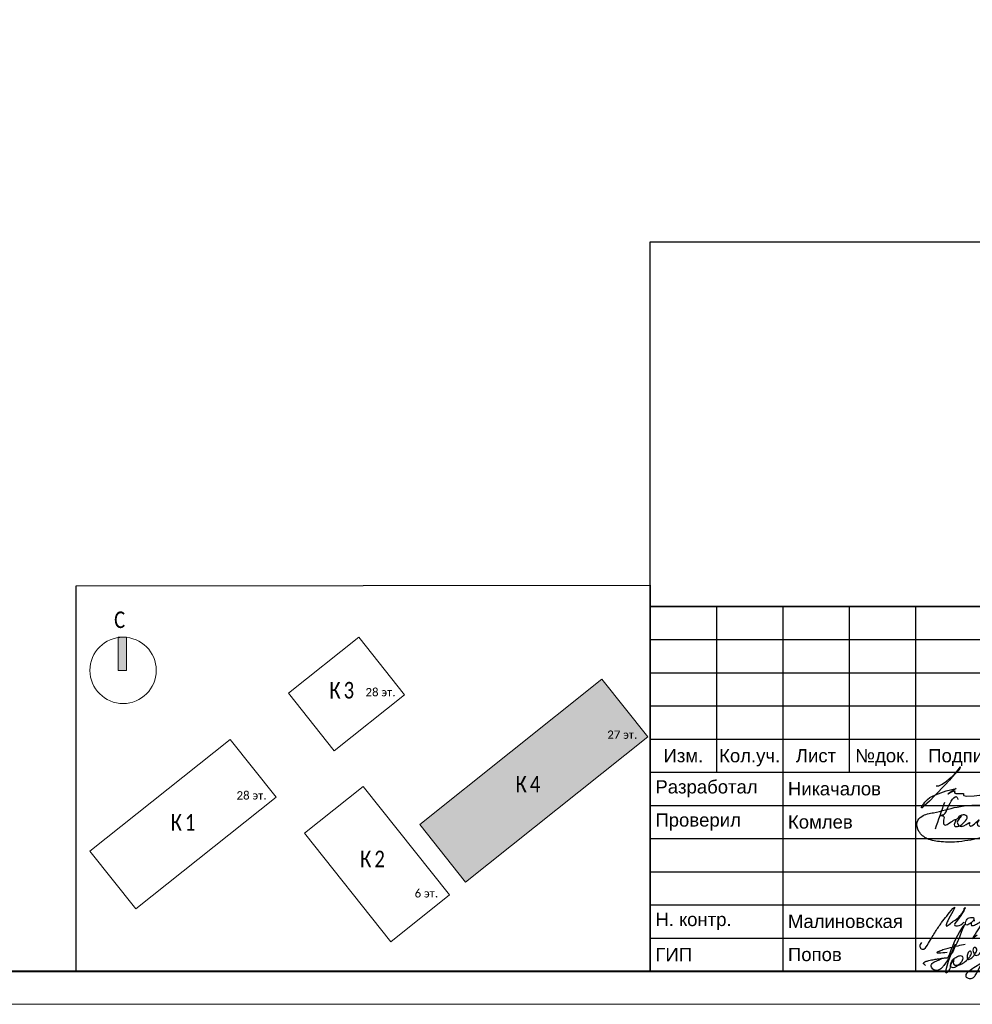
# Model space of a CAD drawing. Header units: millimetres. Extents: x -816133 to 919604, y 87941 to 147341.
# Tile 4 of 256: x -760546 to -746175, y 87941 to 102791. Entities that reach past the tile are written whole.
import ezdxf
from ezdxf.enums import TextEntityAlignment as Align

# ---------------------------------------------------------------- set-up
doc = ezdxf.new("R2010")
doc.units = ezdxf.units.MM
doc.layers.get('Defpoints').update_dxf_attribs({"color": 252})
for name, color, linetype, lineweight in [('DB CP Оформление', 7, 'Continuous', 25), ('Рамка', 7, 'Continuous', 18), ('Типовые аннотации', 252, 'Continuous', 5)]:
    doc.layers.add(name, color=color, linetype=linetype, lineweight=lineweight)
doc.layers.add('DB CP Подписи', color=7, linetype='Continuous', lineweight=25, true_color=0x0a45f5)
doc.layers.add('формат', color=250, linetype='Continuous')
doc.styles.add('Arial', font='arial.ttf', dxfattribs={"width": 0.9, "height": 699.9999999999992})
doc.styles.add('Calibri Light_10', font='calibril.ttf', dxfattribs={"height": 1})
doc.styles.add('Calibri Light_9', font='isocpeur.ttf', dxfattribs={"width": 0.8, "height": 2})
doc.styles.add('CP.Text', font='arial.ttf')

# ---------------------------------------------------------------- blocks, each defined once
blk = doc.blocks.new('*U1162')
at = {"color": 0, "lineweight": 0}
blk.add_lwpolyline([(-841, 3.464264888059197e-14), (6.661338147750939e-14, 6.661338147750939e-14), (-1.377945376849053e-14, 594.0000000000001), (-841.0000000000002, 594.0000000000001)], close=True, dxfattribs=at)
at = {"lineweight": 40}
blk.add_lwpolyline([(-821, 5.000000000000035), (-4.999999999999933, 5.000000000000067), (-5.000000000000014, 589.0000000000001), (-821.0000000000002, 589.0000000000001)], close=True, dxfattribs=at)
at = {"style": 'Arial', "width": 0.9, "flags": 8}
blk.add_attdef('FORMAT', (-36.87188609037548, 1.257088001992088), '', height=2.8, dxfattribs=at)
blk = doc.blocks.new('0_AS_SLK8_BUG_2000 - 0_AS_SLK8_BUG_2000-4294039-Надземная часть_ Корпус 4_ План 1 этажа на отм__0_050_ 0_000_0-0_090_-0_300_-0_450')
at = {"layer": 'Типовые аннотации'}
blk.add_hatch(color=256, dxfattribs=at).paths.add_polyline_path([(-64.89341031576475, 34.73339586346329), (-65.89341031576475, 34.73339586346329), (-65.89341031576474, 38.73339586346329), (-64.89341031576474, 38.73339586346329)])
at = {"layer": 'Типовые аннотации', "true_color": 0xc0c0c0}
blk.add_hatch(color=9, dxfattribs=at).paths.add_polyline_path([(-29.50047435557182, 16.15685182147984), (-7.517170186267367, 33.65954697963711), (-1.973611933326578, 26.69686345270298), (-23.95691610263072, 9.194168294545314)])
at = {"layer": 'Типовые аннотации'}
for p, q in [((-64.89341031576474, 38.73339586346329), (-65.89341031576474, 38.73339586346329)), ((-65.89341031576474, 38.73339586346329), (-65.89341031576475, 34.73339586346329)), ((-64.89341031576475, 34.73339586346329), (-64.89341031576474, 38.73339586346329)), ((-65.89341031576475, 34.73339586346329), (-64.89341031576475, 34.73339586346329)), ((-7.517170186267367, 33.65954697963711), (-29.50047435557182, 16.15685182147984)), ((-1.973611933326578, 26.69686345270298), (-7.517170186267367, 33.65954697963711)), ((-23.95691610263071, 9.194168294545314), (-1.973611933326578, 26.69686345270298)), ((-29.50047435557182, 16.15685182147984), (-23.95691610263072, 9.194168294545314))]:
    blk.add_line(p, q, dxfattribs=at)
at = {"layer": 'Типовые аннотации', "color": 8, "true_color": 0x808080}
for p, q in [((-36.8660808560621, 38.73339586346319), (-45.35429616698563, 31.97523776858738)), ((-31.32252260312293, 31.77071233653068), (-36.8660808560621, 38.73339586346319)), ((-7.517170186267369, 33.65954697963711), (-29.50047435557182, 16.15685182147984)), ((-1.973611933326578, 26.69686345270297), (-7.517170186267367, 33.65954697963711)), ((-45.35429616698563, 31.97523776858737), (-39.81073791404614, 25.012554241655)), ((-39.81073791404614, 25.012554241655), (-31.32252260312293, 31.77071233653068)), ((-52.35609507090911, 26.40053658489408), (-69.29341031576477, 12.91536332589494)), ((-46.8125368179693, 19.4378530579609), (-52.35609507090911, 26.40053658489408)), ((-23.95691610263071, 9.194168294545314), (-1.973611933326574, 26.69686345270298)), ((-36.33025549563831, 20.72135777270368), (-43.4102876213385, 15.08436876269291)), ((-25.91272608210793, 7.636989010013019), (-36.33025549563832, 20.72135777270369)), ((-63.7498520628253, 5.952679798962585), (-46.8125368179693, 19.4378530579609)), ((-29.50047435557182, 16.15685182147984), (-23.95691610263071, 9.194168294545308)), ((-43.4102876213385, 15.08436876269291), (-32.99275820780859, 2.000000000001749)), ((-69.29341031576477, 12.91536332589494), (-63.7498520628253, 5.952679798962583)), ((-32.9927582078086, 2.000000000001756), (-25.91272608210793, 7.63698901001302))]:
    blk.add_line(p, q, dxfattribs=at)
at = {"layer": 'Типовые аннотации'}
blk.add_circle((-65.29341031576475, 34.73339586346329), 3.999999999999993, dxfattribs=at)
at = {"layer": 'Типовые аннотации', "attachment_point": 1}
for s, insert, char_height, width, style in [('\\fCalibri Light|b0|i0|c204|p34|;C', (-66.37824129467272, 41.84007573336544), 2, 2.0843875, 'Calibri Light_9'), ('27 ', (-6.864468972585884, 27.4772806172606), 1, 2.32489375, 'Calibri Light_10'), ('эт', (-4.946239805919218, 27.4772806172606), 1, 1.603375, 'Calibri Light_10'), ('\\fCalibri Light|b0|i0|c204|p34|;.', (-3.623323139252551, 27.4772806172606), 1, 0.4810124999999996, 'Calibri Light_10'), ('\\fCalibri Light|b0|i0|c204|p34|;К', (-17.92569001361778, 22.00657472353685), 2, 2.0843875, 'Calibri Light_9'), ('\\fCalibri Light|b0|i0|c204|p34|;4', (-16.20589834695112, 22.00657472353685), 2, 1.92405, 'Calibri Light_9')]:
    blk.add_mtext(s, dxfattribs=dict(at, insert=insert, char_height=char_height, width=width, style=style))
at = {"layer": 'Типовые аннотации', "color": 8, "true_color": 0x808080, "attachment_point": 1}
for s, insert, char_height, width, style in [('\\fCalibri Light|b0|i0|c204|p34|;К', (-40.39984909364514, 33.33828071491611), 2, 2.0843875, 'Calibri Light_9'), ('\\fCalibri Light|b0|i0|c204|p34|;3', (-38.68005742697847, 33.33828071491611), 2, 1.92405, 'Calibri Light_9'), ('28 ', (-36.04619677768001, 32.60764187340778), 1, 2.32489375, 'Calibri Light_10'), ('эт', (-34.12796761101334, 32.60764187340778), 1, 1.603375, 'Calibri Light_10'), ('\\fCalibri Light|b0|i0|c204|p34|;.', (-32.80505094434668, 32.60764187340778), 1, 0.4810124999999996, 'Calibri Light_10'), ('27 ', (-6.864468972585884, 27.4772806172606), 1, 2.32489375, 'Calibri Light_10'), ('эт', (-4.946239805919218, 27.4772806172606), 1, 1.603375, 'Calibri Light_10'), ('\\fCalibri Light|b0|i0|c204|p34|;.', (-3.623323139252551, 27.4772806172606), 1, 0.4810124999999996, 'Calibri Light_10'), ('\\fCalibri Light|b0|i0|c204|p34|;К', (-17.92569001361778, 22.00657472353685), 2, 2.0843875, 'Calibri Light_9'), ('\\fCalibri Light|b0|i0|c204|p34|;4', (-16.20589834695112, 22.00657472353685), 2, 1.92405, 'Calibri Light_9'), ('28 ', (-51.60674181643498, 20.15287817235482), 1, 2.32489375, 'Calibri Light_10'), ('эт', (-49.68851264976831, 20.15287817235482), 1, 1.603375, 'Calibri Light_10'), ('\\fCalibri Light|b0|i0|c204|p34|;.', (-48.36559598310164, 20.15287817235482), 1, 0.4810124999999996, 'Calibri Light_10'), ('\\fCalibri Light|b0|i0|c204|p34|;К', (-59.55569245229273, 17.38921328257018), 2, 2.0843875, 'Calibri Light_9'), ('\\fCalibri Light|b0|i0|c204|p34|;1', (-57.83590078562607, 17.38921328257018), 2, 1.92405, 'Calibri Light_9'), ('\\fCalibri Light|b0|i0|c204|p34|;К', (-36.69054182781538, 12.9809562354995), 2, 2.0843875, 'Calibri Light_9'), ('\\fCalibri Light|b0|i0|c204|p34|;2', (-34.97075016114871, 12.9809562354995), 2, 1.92405, 'Calibri Light_9'), ('6 ', (-30.11289359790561, 8.335616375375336), 1, 1.36286875, 'Calibri Light_10'), ('эт', (-28.98841443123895, 8.335616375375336), 1, 1.603375, 'Calibri Light_10'), ('\\fCalibri Light|b0|i0|c204|p34|;.', (-27.66549776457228, 8.335616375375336), 1, 0.4810125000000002, 'Calibri Light_10')]:
    blk.add_mtext(s, dxfattribs=dict(at, insert=insert, char_height=char_height, width=width, style=style))
blk = doc.blocks.new('Попов')
at = {"layer": 'DB CP Подписи', "color": 160, "true_color": 0x0a45f5}
for points in [[(7.394956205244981, 7.032094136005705), (4.284556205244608, 0.8400941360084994), (3.982156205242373, 0.4944941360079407), (3.665356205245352, 0.2583778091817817), (3.190156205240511, 0.09837780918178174), (2.801356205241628, 0.2064941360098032), (2.509696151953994, 0.451294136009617), (2.383756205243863, 0.7680941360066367), (2.429696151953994, 0.9984941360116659), (2.62855620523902, 1.243294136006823), (3.319756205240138, 1.603294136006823), (3.895756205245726, 1.848094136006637), (4.370956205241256, 1.992094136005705), (4.918156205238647, 1.992094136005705)], [(7.394956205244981, 7.032094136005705), (6.962956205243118, 6.427294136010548), (4.918156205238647, 1.992094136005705)], [(8.094156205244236, 0.03369413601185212), (8.828556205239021, 0.5520941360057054), (9.980556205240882, 1.272094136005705), (10.85895620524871, 1.761694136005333), (10.41255620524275, 1.084894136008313), (11.57895620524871, 2.611294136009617), (12.16935620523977, 3.84969413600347), (12.471756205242, 4.713694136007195), (12.629696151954, 5.419294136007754), (12.689696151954, 6.2400941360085), (12.54375620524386, 6.945694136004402), (12.34215620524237, 7.075294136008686), (12.03975620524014, 7.075294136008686), (11.64969615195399, 6.6000941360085), (11.379696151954, 5.779294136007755), (11.21895620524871, 4.728094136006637), (10.72935620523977, 3.014494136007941), (9.418956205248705, 0.0336941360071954)], [(5.979696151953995, 4.069175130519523), (4.859696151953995, -0.1216221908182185), (5.311356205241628, 0.624094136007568), (5.311356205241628, 0.8688941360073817), (5.624396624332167, 1.697142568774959), (6.247356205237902, 2.150494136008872), (6.650556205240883, 2.323294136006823), (6.909756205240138, 2.323294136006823), (7.125756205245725, 2.150494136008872), (7.125756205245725, 1.747294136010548), (6.82335620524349, 1.243294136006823), (6.333756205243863, 0.7968941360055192), (5.714556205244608, 0.5088941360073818), (5.412156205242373, 0.5952941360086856), (5.49855620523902, 1.286494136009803), (5.817585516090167, 1.879286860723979), (5.714556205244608, 1.286494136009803), (5.829756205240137, 0.9552941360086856), (6.146556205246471, 0.8832941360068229), (6.794556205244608, 1.012894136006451), (7.528956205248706, 1.459294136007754), (8.119356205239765, 2.064094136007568), (8.407356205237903, 2.510494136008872), (8.407356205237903, 2.899294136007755), (8.320956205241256, 3.028894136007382), (8.090556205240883, 2.956894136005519), (7.816956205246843, 2.366494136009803), (7.816956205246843, 1.963294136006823), (7.989756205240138, 1.776094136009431), (8.364156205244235, 1.891294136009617), (8.82495620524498, 2.323294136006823), (9.055356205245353, 2.697694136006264), (9.271356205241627, 3.302494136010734), (9.012156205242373, 3.561694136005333), (8.882556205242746, 3.561694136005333), (8.709696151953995, 3.3600941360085), (8.709696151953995, 2.978377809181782), (9.039696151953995, 2.408377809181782), (10.349696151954, 3.378377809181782), (11.11969615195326, 4.410259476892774), (11.27818451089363, 5.133235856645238), (11.35539592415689, 5.654323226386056), (11.38831620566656, 5.819447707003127), (11.35539592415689, 5.654323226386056)], [(3.521356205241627, 2.971294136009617), (3.294445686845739, 2.859738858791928), (4.789696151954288, 2.859738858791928)], [(3.521356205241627, 2.971294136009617), (4.126156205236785, 3.244894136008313), (4.932556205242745, 3.475294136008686), (6.444556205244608, 3.835294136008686), (7.495756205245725, 4.080094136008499)], [(1.534156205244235, 0.8688941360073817), (1.303756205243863, 1.041694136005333), (1.217356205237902, 1.214494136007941), (1.447756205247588, 1.416094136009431), (2.038156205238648, 1.603294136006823), (2.815756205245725, 1.761694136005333), (3.506956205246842, 1.876894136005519), (4.357209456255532, 1.989153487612), (4.918156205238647, 1.992094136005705)]]:
    blk.add_spline(points, degree=3, dxfattribs=at)
at = {"layer": 'DB CP Подписи'}
blk.add_spline([(8.094156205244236, 0.03369413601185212), (7.791756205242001, -0.2544480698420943), (7.618956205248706, -0.4847058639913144), (7.618956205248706, -0.8015058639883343), (7.950156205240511, -1.060705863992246), (8.569356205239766, -1.060705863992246), (8.943756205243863, -0.7583058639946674), (9.116556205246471, -0.4991058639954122), (9.418956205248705, 0.0336941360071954)], degree=3, dxfattribs=at)
blk = doc.blocks.new('A$Cf51998ab')
at = {"layer": 'DB CP Подписи'}
for points in [[(2.024743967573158, 7.175397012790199), (0.02474396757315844, 3.175397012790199), (2.524743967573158, 0.1753970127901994), (9.524743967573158, 6.675397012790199), (17.02474396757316, 19.1753970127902), (23.52474396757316, 28.6753970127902), (29.02474396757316, 35.6753970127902), (35.52474396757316, 43.6753970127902), (36.52474396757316, 44.6753970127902), (30.02474396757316, 30.6753970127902), (28.52474396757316, 26.1753970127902), (28.52474396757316, 25.1753970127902), (31.52474396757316, 26.6753970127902), (36.02474396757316, 30.1753970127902), (43.52474396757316, 36.1753970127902), (45.52474396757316, 39.1753970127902), (47.52474396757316, 42.6753970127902), (47.52474396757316, 43.1753970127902), (48.02474396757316, 44.1753970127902), (40.52474396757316, 31.1753970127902), (37.52474396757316, 25.6753970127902), (40.52474396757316, 25.1753970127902), (47.02474396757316, 28.6753970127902), (47.52474396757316, 29.1753970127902)], [(66.52474396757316, 31.6753970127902), (75.02474396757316, 39.1753970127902), (79.02474396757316, 43.6753970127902), (79.52474396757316, 46.6753970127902), (75.02474396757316, 41.6753970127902), (69.02474396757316, 32.6753970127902), (61.02474396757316, 18.6753970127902), (57.02474396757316, 11.6753970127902), (61.52474396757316, 15.6753970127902)], [(57.52474396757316, 34.1753970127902), (54.52474396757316, 34.1753970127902), (50.02474396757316, 31.1753970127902), (49.52474396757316, 26.1753970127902), (54.02474396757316, 27.6753970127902), (56.02474396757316, 29.1753970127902), (58.02474396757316, 33.1753970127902), (57.52474396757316, 34.1753970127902)], [(71.80259313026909, 27.23596012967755), (75.18207571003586, 30.02247973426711), (81.43411698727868, 33.40007838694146), (87.77064376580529, 36.27103771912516), (91.06563812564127, 37.45319772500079)], [(59.02474396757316, 30.6753970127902), (55.49455854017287, 28.71229258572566), (55.52474396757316, 25.6753970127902), (57.52474396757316, 25.6753970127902), (62.02474396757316, 27.6753970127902), (65.02474396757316, 29.6753970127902), (65.52474396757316, 30.1753970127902)]]:
    blk.add_spline(points, degree=3, dxfattribs=at)
blk = doc.blocks.new('A$C5BE547C8')
at = {"layer": 'DB CP Подписи', "color": 160, "true_color": 0x0a45f5}
for points in [[(-36.17550682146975, 134.4371501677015), (61.71678818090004, 412.4869762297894)], [(12.77064067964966, 273.4620631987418), (54.9465189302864, 284.4855278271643), (94.154754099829, 355.2698806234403), (190.2780455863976, 461.4464249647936), (197.8667517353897, 439.9583000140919)], [(553.6754189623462, 292.4671654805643), (541.1363445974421, 294.8536106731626), (543.5881781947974, 221.3447915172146), (618.3679039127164, 188.8783703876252), (688.8570107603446, 181.5274854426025), (702.341915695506, 169.2760206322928), (655.1448083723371, 128.8461685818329), (445.8771119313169, 43.72502877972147), (210.5232081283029, -1.356840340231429), (25.1820216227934, -2.336883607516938), (-119.9528827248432, 30.00445333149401), (-207.229957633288, 105.4676031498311), (-226.8427679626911, 202.491644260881), (-177.8107121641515, 263.2541753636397), (-54.24994114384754, 301.4757719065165), (189.9297362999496, 360.2782164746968), (498.8316938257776, 377.9189649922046), (787.0024744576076, 349.3846527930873)], [(12.77064067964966, 273.4620631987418), (53.68175455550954, 259.2054039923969), (47.35787273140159, 207.3811667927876), (60.00563637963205, 173.2529950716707), (97.94904722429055, 183.3650324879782)], [(97.94904722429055, 183.3650324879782), (177.0679458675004, 224.8184770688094), (161.8986921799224, 163.5096667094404), (207.1457470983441, 161.4226177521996), (266.314922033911, 204.5548820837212), (296.9437179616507, 255.3396693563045), (253.785020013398, 280.3842265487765), (197.7158576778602, 243.8061435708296), (177.076149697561, 224.897245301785)], [(240.4512582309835, 278.160545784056), (216.6761126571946, 242.9138925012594), (193.0570860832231, 200.9501308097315), (214.3763311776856, 163.8837520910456), (260.4151262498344, 165.1061032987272), (324.2741268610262, 195.7046833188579), (317.2758679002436, 178.2197674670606), (323.3993369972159, 165.9803596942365), (371.5122399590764, 186.0879841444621), (421.3747226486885, 228.0517155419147), (401.2547955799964, 186.9622102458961), (414.3764636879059, 162.4833644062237), (464.2389463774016, 183.4652452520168), (539.4700353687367, 247.2851138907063), (556.5207641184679, 274.5734312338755), (553.6754189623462, 292.4671654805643)]]:
    blk.add_spline(points, degree=3, dxfattribs=at)
blk = doc.blocks.new('Никачалов')
blk.add_lwpolyline([(-307.2528087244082, -10.52482762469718), (-266.7209943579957, -10.52482762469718), (-217.2917009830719, 12.19796214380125), (-151.053767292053, 56.65713122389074), (-104.5903002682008, 97.1639252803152), (-42.3079472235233, 148.5397506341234), (-2.762450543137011, 181.1417946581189), (25.90605847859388, 213.7455219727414), (43.7010164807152, 235.4819012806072), (55.56432182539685, 255.2404097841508), (61.49597449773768, 269.0720390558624), (48.64291482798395, 267.0958515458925), (20.96416013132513, 227.5771512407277), (-26.48906123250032, 171.2625404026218), (-43.29770154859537, 147.551656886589), (-106.566372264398, 73.45304175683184), (-171.8145516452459, 1.330614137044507), (-320.1058683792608, -151.8054015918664), (-406.1148320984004, -241.7118334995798), (-487.1818974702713, -312.8461673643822), (-518.8162328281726, -343.4720238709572), (-528.703466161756, -345.4482113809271), (-526.7239574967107, -334.5808633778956), (-516.8401608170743, -316.7968590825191), (-494.0998678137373, -283.2067213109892), (-477.294664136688, -261.4703420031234), (-435.7730954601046, -217.0111729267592), (-400.1831794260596, -188.3598206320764), (-362.6171914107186, -168.6013121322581), (-318.1297963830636, -150.8173078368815), (-234.0969046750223, -118.213580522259), (-154.0195936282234, -90.55032198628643), (-5.728276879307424, -52.01971543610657), (-125.3510846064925, -134.0213973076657), (-130.2929829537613, -133.0333035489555), (-128.316910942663, -131.0571160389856), (-95.39726961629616, -111.8204287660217), (-59.85203000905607, -95.76348443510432), (-27.71938084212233, -87.49177623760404), (-25.77080201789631, -90.41229184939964), (-29.66795968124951, -102.5757764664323), (-30.15252690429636, -110.3610126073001), (-29.17995580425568, -115.7122051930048), (-24.3102270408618, -121.0650810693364), (-17.49535610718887, -123.4974413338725), (-8.24390245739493, -125.9314848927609), (2.468126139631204, -127.3909010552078), (14.15272583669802, -127.3909010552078), (101.7906602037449, -127.3909010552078), (105.0348549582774, -129.2711407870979), (104.8664592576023, -152.815378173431), (110.9218312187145, -158.3651994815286), (128.4246742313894, -163.9133375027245), (156.4780234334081, -166.202617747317), (264.0107071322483, -165.9518068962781), (307.6251938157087, -158.1497378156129), (346.3905716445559, -151.961947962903), (383.8122205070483, -151.961947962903), (403.5351374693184, -158.7119581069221), (436.9152894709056, -161.67118948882), (526.11689822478, -161.927050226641), (598.5373598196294, -138.5208429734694), (676.6111056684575, -125.8742528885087), (713.761259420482, -126.4129070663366)])
blk = doc.blocks.new('ауацуа')
at = {"layer": 'DB CP Оформление'}
for p, q in [((-901444.4389830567, -47611.55045884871), (-882944.4389830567, -47611.55045884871)), ((-901444.4389830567, -53111.55045884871), (-901444.4389830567, -47611.55045884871)), ((-900444.4389830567, -47611.55045884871), (-900444.4389830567, -50111.55045884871)), ((-899444.4389830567, -47611.55045884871), (-899444.4389830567, -53111.55045884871)), ((-898444.4389830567, -47611.55045884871), (-898444.4389830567, -50111.55045884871)), ((-897444.4389830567, -47611.55045884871), (-897444.4389830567, -53111.55045884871)), ((-901444.4389830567, -48111.55045884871), (-894944.4389830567, -48111.55045884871)), ((-901444.4389830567, -48611.55045884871), (-894944.4389830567, -48611.55045884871)), ((-901444.4389830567, -49111.55045884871), (-894944.4389830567, -49111.55045884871)), ((-901444.4389830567, -49611.55045884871), (-894944.4389830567, -49611.55045884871)), ((-901444.4389830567, -50111.55045884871), (-882944.4389830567, -50111.55045884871)), ((-901444.4389830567, -50611.55045884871), (-894944.4389830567, -50611.55045884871)), ((-901444.4389830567, -51111.55045884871), (-894944.4389830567, -51111.55045884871)), ((-901444.4389830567, -51611.55045884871), (-894944.4389830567, -51611.55045884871)), ((-901444.4389830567, -52111.55045884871), (-894944.4389830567, -52111.55045884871)), ((-901444.4389830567, -52611.55045884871), (-894944.4389830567, -52611.55045884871)), ((-901444.4389830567, -53111.55045884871), (-882944.4389830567, -53111.55045884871))]:
    blk.add_line(p, q, dxfattribs=at)
at = {"layer": 'DB CP Подписи'}
blk.add_blockref('Никачалов', (-896824.2117446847, -50303.85781468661), dxfattribs=at)
at = {"layer": 'DB CP Подписи', "color": 160, "true_color": 0x0a45f5, "xscale": 1.445624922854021, "yscale": 1.445624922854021, "zscale": 1.445624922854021}
blk.add_blockref('A$C5BE547C8', (-897091.0831624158, -51157.1531102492), dxfattribs=at)
at = {"layer": 'DB CP Подписи'}
for name, p, xscale, yscale, zscale in [('A$Cf51998ab', (-897379.3541802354, -52782.28930560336), 14.0625, 14.0625, 14.0625), ('Попов', (-897444.4389830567, -53111.55045884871), 100, 100, 100)]:
    blk.add_blockref(name, p, dxfattribs=dict(at, xscale=xscale, yscale=yscale, zscale=zscale))
at = {"layer": 'DB CP Оформление', "style": 'CP.Text'}
for s, p in [('Изм.', (-900944.4389830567, -49861.55045884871)), ('Кол.уч.', (-899944.4389830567, -49861.55045884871)), ('Лист', (-898944.4389830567, -49861.55045884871)), ('№док.', (-897944.4389830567, -49861.55045884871)), ('Подпись', (-896694.4389830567, -49861.55045884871))]:
    blk.add_text(s, height=200, dxfattribs=at).set_placement(p, align=Align.MIDDLE_CENTER)
at = {"layer": 'DB CP Оформление', "char_height": 200, "width": 1999.999999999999, "attachment_point": 4, "style": 'CP.Text'}
for s, insert in [(' Разработал', (-901444.4389830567, -50361.55045884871)), (' Никачалов', (-899444.4389830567, -50361.55045884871)), (' Проверил', (-901444.4389830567, -50861.55045884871)), (' Комлев', (-899444.4389830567, -50861.55045884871)), (' Н. контр.', (-901444.4389830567, -52361.55045884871)), (' Малиновская', (-899444.4389830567, -52361.55045884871)), (' ГИП', (-901444.4389830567, -52861.55045884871)), (' Попов', (-899444.4389830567, -52861.55045884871))]:
    blk.add_mtext(s, dxfattribs=dict(at, insert=insert))

msp = doc.modelspace()

# ---------------------------------------------------------------- linework, layer by layer
at = {"layer": 'Defpoints'}
msp.add_line((-751033.4664862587, 93941.01673469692), (-751033.4664862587, 99441.01673469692), dxfattribs=at)
for points in [[(-751033.4664154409, 99441.01668652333), (-732533.4664154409, 99441.01668652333), (-732533.4664154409, 93941.01668654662), (-751033.4664154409, 93941.01668654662)], [(-751033.4664154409, 93941.01668654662), (-732533.4664154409, 93941.01668654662), (-732533.4664154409, 88441.0166865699), (-751033.4664154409, 88441.0166865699)]]:
    msp.add_lwpolyline(points, close=True, dxfattribs=at)
at = {"layer": 'Defpoints', "color": 3, "lineweight": 30}
msp.add_lwpolyline([(-759696.4664154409, 94252.0166865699), (-751033.4664154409, 94263.0166865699), (-751033.4664154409, 88441.0166865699), (-759696.4664154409, 88430.0166865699)], close=True, dxfattribs=at)
at = {"layer": 'Рамка'}
msp.add_line((-751033.4664154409, 88441.0166865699), (-732533.4664154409, 88441.0166865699), dxfattribs=at)

# ---------------------------------------------------------------- block references
msp.add_blockref('ауацуа', (150410.9725676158, 141552.5671454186))
at = {"layer": 'Типовые аннотации', "xscale": 125, "yscale": 125, "zscale": 125}
msp.add_blockref('0_AS_SLK8_BUG_2000 - 0_AS_SLK8_BUG_2000-4294039-Надземная часть_ Корпус 4_ План 1 этажа на отм__0_050_ 0_000_0-0_090_-0_300_-0_450', (-750823.986449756, 88635.59268989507), dxfattribs=at)
at = {"layer": 'формат', "xscale": 100, "yscale": 100, "zscale": 100}
msp.add_blockref('*U1162', (-732033.4664154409, 87941.0166865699), dxfattribs=at)

doc.saveas('drawing.dxf')
